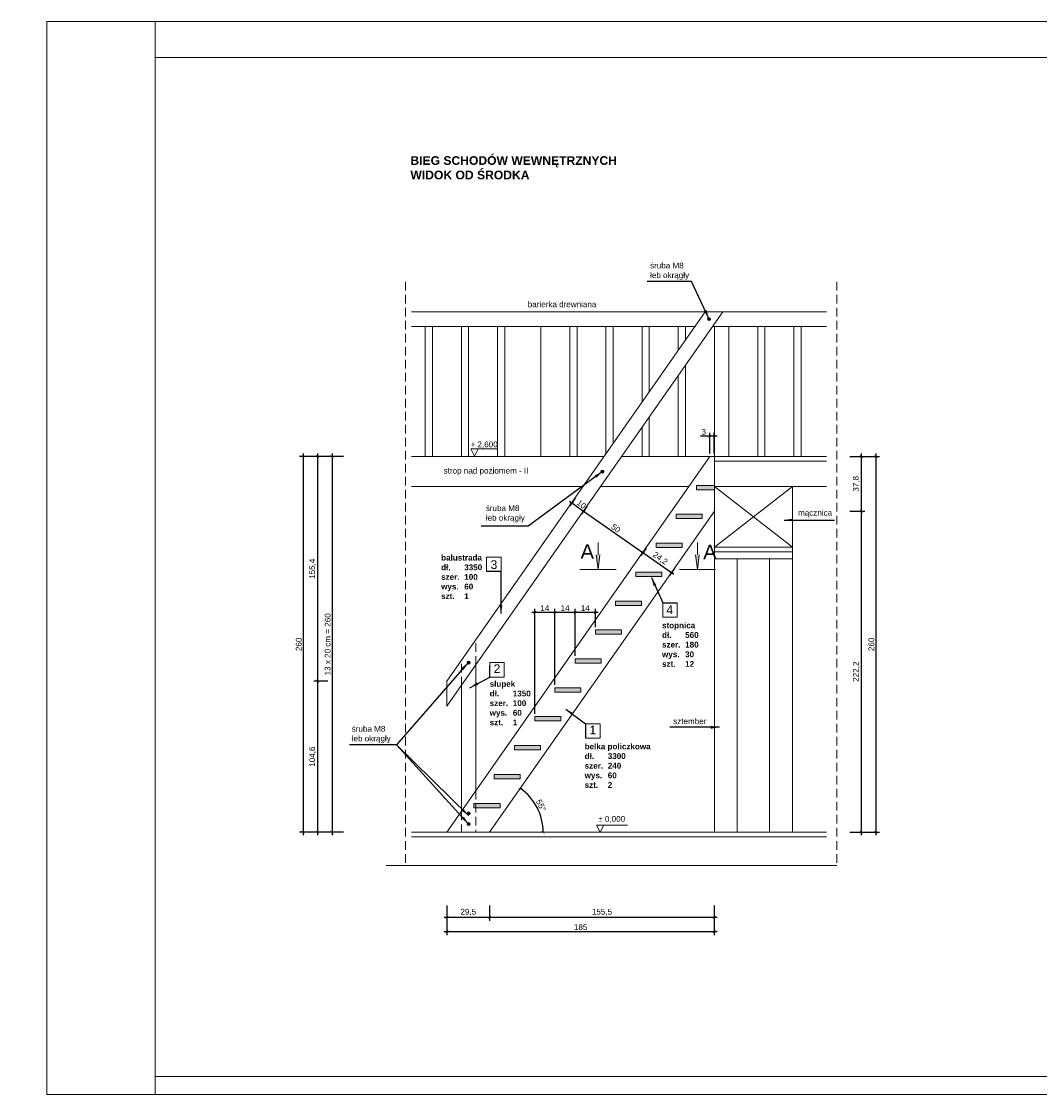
# Model space of a CAD drawing. Header units: millimetres. Extents: x -80660 to 263001, y 590205 to 619905.
# Tile 55 of 64: x 156550 to 163594, y 612480 to 619905. Entities that reach past the tile are written whole.
import ezdxf

# ---------------------------------------------------------------- set-up
doc = ezdxf.new("R2010")
doc.units = ezdxf.units.MM
doc.linetypes.add('DASHEDX2', pattern=[1.5, 1, -0.5])
doc.layers.add('l.c.9', color=3, linetype='Continuous', lineweight=9)
doc.layers.add('l.k.k. 5', color=4, linetype='DASHEDX2', lineweight=5)
doc.styles.add('styl1', font='arial.ttf')
doc.dimstyles.new('stefan', dxfattribs={"dimtxt": 80, "dimasz": 60, "dimexe": 35, "dimexo": 0, "dimgap": 10, "dimtad": 1, "dimdec": 1, "dimlfac": 0.1, "dimtxsty": 'styl1', "dimblk": 'ARCHTICK', "dimcen": 2.5, "dimdle": 25, "dimadec": 0, "dimazin": 0, "dimtfac": 1, "dimtdec": 1, "dimtmove": 0, "dimatfit": 3, "dimfxl": 1, "dimarcsym": 0})
doc.dimstyles.new('stefan - 1', dxfattribs={"dimtxt": 40, "dimasz": 20, "dimexe": 25, "dimexo": 20, "dimgap": 10, "dimtad": 1, "dimdec": 1, "dimlfac": 0.1, "dimtxsty": 'styl1', "dimblk": 'ARCHTICK', "dimcen": 2.5, "dimdle": 20, "dimadec": 0, "dimazin": 0, "dimtfac": 1, "dimtdec": 1, "dimtmove": 0, "dimatfit": 3, "dimfxl": 1, "dimarcsym": 0})

# ---------------------------------------------------------------- blocks, each defined once
blk = doc.blocks.new('_ArchTick')
at = {"color": 0, "const_width": 0.15}
blk.add_lwpolyline([(-0.5, -0.5), (0.5, 0.5)], dxfattribs=at)
blk = doc.blocks.new('*D765')
at = {"layer": 'Defpoints', "color": 0}
for p in [(162261.2, 616516), (162261.2, 614294.4), (162361.2, 614294.4)]:
    blk.add_point(p, dxfattribs=at)
at = {"layer": 'l.c.9', "color": 0, "lineweight": -2}
for p, q in [((162281.2, 616516), (162386.2, 616516)), ((162361.2, 616536), (162361.2, 614274.4)), ((162281.2, 614294.4), (162386.2, 614294.4))]:
    blk.add_line(p, q, dxfattribs=at)
at = {"layer": 'l.c.9', "color": 0, "lineweight": -2, "xscale": 20, "yscale": 20, "zscale": 20}
for p, rotation in [((162361.2, 616516), 90), ((162361.2, 614294.4), 270)]:
    blk.add_blockref('_ArchTick', p, dxfattribs=dict(at, rotation=rotation))
at = {"layer": 'l.c.9', "color": 0, "insert": (162327.2, 615405.2), "char_height": 40, "attachment_point": 5, "rotation": 90, "style": 'styl1'}
blk.add_mtext('222,2', dxfattribs=at)
blk = doc.blocks.new('*D764')
at = {"layer": 'Defpoints', "color": 0}
for p in [(162361.2, 616894.4), (162361.2, 614294.4), (162461.2, 614294.4)]:
    blk.add_point(p, dxfattribs=at)
at = {"layer": 'l.c.9', "color": 0, "lineweight": -2}
for p, q in [((162381.2, 616894.4), (162486.2, 616894.4)), ((162461.2, 616914.4), (162461.2, 614274.4)), ((162381.2, 614294.4), (162486.2, 614294.4))]:
    blk.add_line(p, q, dxfattribs=at)
at = {"layer": 'l.c.9', "color": 0, "lineweight": -2, "xscale": 20, "yscale": 20, "zscale": 20}
for p, rotation in [((162461.2, 616894.4), 90), ((162461.2, 614294.4), 270)]:
    blk.add_blockref('_ArchTick', p, dxfattribs=dict(at, rotation=rotation))
at = {"layer": 'l.c.9', "color": 0, "insert": (162430.8, 615594.4), "char_height": 40, "attachment_point": 5, "rotation": 90, "style": 'styl1'}
blk.add_mtext('260', dxfattribs=at)
blk = doc.blocks.new('*D757')
at = {"layer": 'Defpoints', "color": 0}
for p in [(160101.2, 615815.4), (160241.2, 615294.4), (160101.2, 615094.4)]:
    blk.add_point(p, dxfattribs=at)
at = {"layer": 'l.c.9', "color": 0, "lineweight": -2}
for p, q in [((160101.2, 615114.4), (160101.2, 615840.4)), ((160241.2, 615314.4), (160241.2, 615840.4)), ((160261.2, 615815.4), (160081.2, 615815.4))]:
    blk.add_line(p, q, dxfattribs=at)
at = {"layer": 'l.c.9', "color": 0, "lineweight": -2, "xscale": 20, "yscale": 20, "zscale": 20, "rotation": 180}
blk.add_blockref('_ArchTick', (160101.2, 615815.4), dxfattribs=at)
at = {"layer": 'l.c.9', "color": 0, "lineweight": -2, "xscale": 20, "yscale": 20, "zscale": 20}
blk.add_blockref('_ArchTick', (160241.2, 615815.4), dxfattribs=at)
at = {"layer": 'l.c.9', "color": 0, "insert": (160171.2, 615845.5), "char_height": 40, "attachment_point": 5, "style": 'styl1'}
blk.add_mtext('14', dxfattribs=at)
blk = doc.blocks.new('*D756')
at = {"layer": 'Defpoints', "color": 0}
for p in [(158799, 616894.4), (158699, 614294.4), (158799, 614294.4)]:
    blk.add_point(p, dxfattribs=at)
at = {"layer": 'l.c.9', "color": 0, "lineweight": -2}
for p, q in [((158779, 616894.4), (158674, 616894.4)), ((158699, 616914.4), (158699, 614274.4)), ((158779, 614294.4), (158674, 614294.4))]:
    blk.add_line(p, q, dxfattribs=at)
at = {"layer": 'l.c.9', "color": 0, "lineweight": -2, "xscale": 20, "yscale": 20, "zscale": 20}
for p, rotation in [((158699, 616894.4), 90), ((158699, 614294.4), 270)]:
    blk.add_blockref('_ArchTick', p, dxfattribs=dict(at, rotation=rotation))
at = {"layer": 'l.c.9', "color": 0, "insert": (158668.5, 615594.4), "char_height": 40, "attachment_point": 5, "rotation": 90, "style": 'styl1'}
blk.add_mtext('13 x 20 cm = 260', dxfattribs=at)
blk = doc.blocks.new('*D754')
at = {"layer": 'Defpoints', "color": 0}
for p in [(158699, 616894.4), (158599, 615340.8), (158689, 615340.8)]:
    blk.add_point(p, dxfattribs=at)
at = {"layer": 'l.c.9', "color": 0, "lineweight": -2}
for p, q in [((158679, 616894.4), (158574, 616894.4)), ((158599, 616914.4), (158599, 615320.8)), ((158669, 615340.8), (158574, 615340.8))]:
    blk.add_line(p, q, dxfattribs=at)
at = {"layer": 'l.c.9', "color": 0, "lineweight": -2, "xscale": 20, "yscale": 20, "zscale": 20}
for p, rotation in [((158599, 616894.4), 90), ((158599, 615340.8), 270)]:
    blk.add_blockref('_ArchTick', p, dxfattribs=dict(at, rotation=rotation))
at = {"layer": 'l.c.9', "color": 0, "insert": (158564.9, 616117.6), "char_height": 40, "attachment_point": 5, "rotation": 90, "style": 'styl1'}
blk.add_mtext('155,4', dxfattribs=at)
blk = doc.blocks.new('*D753')
at = {"layer": 'Defpoints', "color": 0}
for p in [(158689, 615340.8), (158599, 614294.4), (158699, 614294.4)]:
    blk.add_point(p, dxfattribs=at)
at = {"layer": 'l.c.9', "color": 0, "lineweight": -2}
for p, q in [((158669, 615340.8), (158574, 615340.8)), ((158599, 615360.8), (158599, 614274.4)), ((158679, 614294.4), (158574, 614294.4))]:
    blk.add_line(p, q, dxfattribs=at)
at = {"layer": 'l.c.9', "color": 0, "lineweight": -2, "xscale": 20, "yscale": 20, "zscale": 20}
for p, rotation in [((158599, 615340.8), 90), ((158599, 614294.4), 270)]:
    blk.add_blockref('_ArchTick', p, dxfattribs=dict(at, rotation=rotation))
at = {"layer": 'l.c.9', "color": 0, "insert": (158564.9, 614817.6), "char_height": 40, "attachment_point": 5, "rotation": 90, "style": 'styl1'}
blk.add_mtext('104,6', dxfattribs=at)
blk = doc.blocks.new('*D752')
at = {"layer": 'Defpoints', "color": 0}
for p in [(158599, 616894.4), (158499, 614294.4), (158599, 614294.4)]:
    blk.add_point(p, dxfattribs=at)
at = {"layer": 'l.c.9', "color": 0, "lineweight": -2}
for p, q in [((158579, 616894.4), (158474, 616894.4)), ((158499, 616914.4), (158499, 614274.4)), ((158579, 614294.4), (158474, 614294.4))]:
    blk.add_line(p, q, dxfattribs=at)
at = {"layer": 'l.c.9', "color": 0, "lineweight": -2, "xscale": 20, "yscale": 20, "zscale": 20}
for p, rotation in [((158499, 616894.4), 90), ((158499, 614294.4), 270)]:
    blk.add_blockref('_ArchTick', p, dxfattribs=dict(at, rotation=rotation))
at = {"layer": 'l.c.9', "color": 0, "insert": (158468.5, 615594.4), "char_height": 40, "attachment_point": 5, "rotation": 90, "style": 'styl1'}
blk.add_mtext('260', dxfattribs=at)
blk = doc.blocks.new('*D734')
at = {"layer": 'Defpoints', "color": 0}
for p in [(161344.2, 616516), (160141.2, 614411.1), (159247.9, 614294.4), (159789.2, 614294.4), (162119.5, 614294.4)]:
    blk.add_point(p, dxfattribs=at)
at = {"layer": 'l.c.9', "color": 0, "lineweight": -2}
blk.add_arc((159789.2, 614294.4), 370.8, 0, 55.01, dxfattribs=at)
at = {"layer": 'l.c.9', "color": 0, "lineweight": -2, "xscale": 20, "yscale": 20, "zscale": 20}
for p, rotation in [((160001.8, 614598.2), 145.0100000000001), ((160160, 614294.4), 270.0000000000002)]:
    blk.add_blockref('_ArchTick', p, dxfattribs=dict(at, rotation=rotation))
at = {"layer": 'l.c.9', "color": 0, "insert": (160145, 614479.7), "char_height": 40, "attachment_point": 5, "rotation": 297.505, "style": 'styl1'}
blk.add_mtext('55°', dxfattribs=at)
blk = doc.blocks.new('*D736')
at = {"layer": 'Defpoints', "color": 0}
for p in [(159789.2, 613806.7), (161344.2, 613806.7), (161344.2, 613706.7)]:
    blk.add_point(p, dxfattribs=at)
at = {"layer": 'l.c.9', "color": 0, "lineweight": -2}
for p, q in [((159789.2, 613786.7), (159789.2, 613681.7)), ((161344.2, 613786.7), (161344.2, 613681.7)), ((159769.2, 613706.7), (161364.2, 613706.7))]:
    blk.add_line(p, q, dxfattribs=at)
at = {"layer": 'l.c.9', "color": 0, "lineweight": -2, "xscale": 20, "yscale": 20, "zscale": 20, "rotation": 180}
blk.add_blockref('_ArchTick', (159789.2, 613706.7), dxfattribs=at)
at = {"layer": 'l.c.9', "color": 0, "lineweight": -2, "xscale": 20, "yscale": 20, "zscale": 20}
blk.add_blockref('_ArchTick', (161344.2, 613706.7), dxfattribs=at)
at = {"layer": 'l.c.9', "color": 0, "insert": (160566.7, 613740.7), "char_height": 40, "attachment_point": 5, "style": 'styl1'}
blk.add_mtext('155,5', dxfattribs=at)
blk = doc.blocks.new('*D735')
at = {"layer": 'Defpoints', "color": 0}
for p in [(159494.2, 613706.7), (161344.2, 613706.7), (161344.2, 613606.7)]:
    blk.add_point(p, dxfattribs=at)
at = {"layer": 'l.c.9', "color": 0, "lineweight": -2}
for p, q in [((159494.2, 613686.7), (159494.2, 613581.7)), ((161344.2, 613686.7), (161344.2, 613581.7)), ((159474.2, 613606.7), (161364.2, 613606.7))]:
    blk.add_line(p, q, dxfattribs=at)
at = {"layer": 'l.c.9', "color": 0, "lineweight": -2, "xscale": 20, "yscale": 20, "zscale": 20, "rotation": 180}
blk.add_blockref('_ArchTick', (159494.2, 613606.7), dxfattribs=at)
at = {"layer": 'l.c.9', "color": 0, "lineweight": -2, "xscale": 20, "yscale": 20, "zscale": 20}
blk.add_blockref('_ArchTick', (161344.2, 613606.7), dxfattribs=at)
at = {"layer": 'l.c.9', "color": 0, "insert": (160419.2, 613637.1), "char_height": 40, "attachment_point": 5, "style": 'styl1'}
blk.add_mtext('185', dxfattribs=at)
blk = doc.blocks.new('*D755')
at = {"layer": 'Defpoints', "color": 0}
for p in [(159494.2, 613806.7), (159789.2, 613806.7), (159789.2, 613706.7)]:
    blk.add_point(p, dxfattribs=at)
at = {"layer": 'l.c.9', "color": 0, "lineweight": -2}
for p, q in [((159494.2, 613786.7), (159494.2, 613681.7)), ((159789.2, 613786.7), (159789.2, 613681.7)), ((159474.2, 613706.7), (159809.2, 613706.7))]:
    blk.add_line(p, q, dxfattribs=at)
at = {"layer": 'l.c.9', "color": 0, "lineweight": -2, "xscale": 20, "yscale": 20, "zscale": 20, "rotation": 180}
blk.add_blockref('_ArchTick', (159494.2, 613706.7), dxfattribs=at)
at = {"layer": 'l.c.9', "color": 0, "lineweight": -2, "xscale": 20, "yscale": 20, "zscale": 20}
blk.add_blockref('_ArchTick', (159789.2, 613706.7), dxfattribs=at)
at = {"layer": 'l.c.9', "color": 0, "insert": (159641.7, 613740.7), "char_height": 40, "attachment_point": 5, "style": 'styl1'}
blk.add_mtext('29,5', dxfattribs=at)
blk = doc.blocks.new('*D766')
at = {"layer": 'Defpoints', "color": 0}
for p in [(162261.2, 616894.4), (162261.2, 616516), (162361.2, 616516)]:
    blk.add_point(p, dxfattribs=at)
at = {"layer": 'l.c.9', "color": 0, "lineweight": -2}
for p, q in [((162281.2, 616894.4), (162386.2, 616894.4)), ((162361.2, 616914.4), (162361.2, 616496)), ((162281.2, 616516), (162386.2, 616516))]:
    blk.add_line(p, q, dxfattribs=at)
at = {"layer": 'l.c.9', "color": 0, "lineweight": -2, "xscale": 20, "yscale": 20, "zscale": 20}
for p, rotation in [((162361.2, 616894.4), 90), ((162361.2, 616516), 270)]:
    blk.add_blockref('_ArchTick', p, dxfattribs=dict(at, rotation=rotation))
at = {"layer": 'l.c.9', "color": 0, "insert": (162327.2, 616705.2), "char_height": 40, "attachment_point": 5, "rotation": 90, "style": 'styl1'}
blk.add_mtext('37,8', dxfattribs=at)
blk = doc.blocks.new('*D763')
at = {"layer": 'Defpoints', "color": 0}
for p in [(160391.8, 616621.5), (160439.8, 616515.7), (160473.7, 616564.1)]:
    blk.add_point(p, dxfattribs=at)
at = {"layer": 'l.c.9', "color": 0, "lineweight": -2}
for p, q in [((160341.5, 616584.5), (160456.2, 616504.2)), ((160380.3, 616605.1), (160343.5, 616552.6)), ((160462.3, 616547.8), (160425.4, 616495.2))]:
    blk.add_line(p, q, dxfattribs=at)
at = {"layer": 'l.c.9', "color": 0, "lineweight": -2, "xscale": 20, "yscale": 20, "zscale": 20}
for p, rotation in [((160357.9, 616573.1), 144.9900000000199), ((160439.8, 616515.7), 324.9900000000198)]:
    blk.add_blockref('_ArchTick', p, dxfattribs=dict(at, rotation=rotation))
at = {"layer": 'l.c.9', "color": 0, "insert": (160424.6, 616563.5), "char_height": 40, "attachment_point": 5, "rotation": 324.99, "style": 'styl1'}
blk.add_mtext('10', dxfattribs=at)
blk = doc.blocks.new('*D762')
at = {"layer": 'Defpoints', "color": 0}
for p in [(160473.7, 616564.1), (160883.3, 616277.3), (160849.8, 616229.6)]:
    blk.add_point(p, dxfattribs=at)
at = {"layer": 'l.c.9', "color": 0, "lineweight": -2}
for p, q in [((160423.9, 616527.9), (160866.2, 616218.1)), ((160462.3, 616547.8), (160426, 616496)), ((160871.8, 616260.9), (160835.5, 616209.1))]:
    blk.add_line(p, q, dxfattribs=at)
at = {"layer": 'l.c.9', "color": 0, "lineweight": -2, "xscale": 20, "yscale": 20, "zscale": 20}
for p, rotation in [((160440.3, 616516.4), 144.9900000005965), ((160849.8, 616229.6), 324.9900000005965)]:
    blk.add_blockref('_ArchTick', p, dxfattribs=dict(at, rotation=rotation))
at = {"layer": 'l.c.9', "color": 0, "insert": (160662.5, 616397.9), "char_height": 40, "attachment_point": 5, "rotation": 324.99, "style": 'styl1'}
blk.add_mtext('50', dxfattribs=at)
blk = doc.blocks.new('*D761')
at = {"layer": 'Defpoints', "color": 0}
for p in [(160883.3, 616277.3), (161081.2, 616138.6), (161047.8, 616090.9)]:
    blk.add_point(p, dxfattribs=at)
at = {"layer": 'l.c.9', "color": 0, "lineweight": -2}
for p, q in [((160833.5, 616241.1), (161064.2, 616079.5)), ((160871.8, 616260.9), (160835.5, 616209.1)), ((161069.7, 616122.2), (161033.5, 616070.5))]:
    blk.add_line(p, q, dxfattribs=at)
at = {"layer": 'l.c.9', "color": 0, "lineweight": -2, "xscale": 20, "yscale": 20, "zscale": 20}
for p, rotation in [((160849.8, 616229.6), 144.9900000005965), ((161047.8, 616090.9), 324.9900000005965)]:
    blk.add_blockref('_ArchTick', p, dxfattribs=dict(at, rotation=rotation))
at = {"layer": 'l.c.9', "color": 0, "insert": (160968.4, 616188.1), "char_height": 40, "attachment_point": 5, "rotation": 324.99, "style": 'styl1'}
blk.add_mtext('24,2', dxfattribs=at)
blk = doc.blocks.new('*D760')
at = {"layer": 'Defpoints', "color": 0}
for p in [(161314.1, 617034), (161314.1, 616894.4), (161344.2, 616894.4)]:
    blk.add_point(p, dxfattribs=at)
at = {"layer": 'l.c.9', "color": 0, "lineweight": -2}
for p, q in [((161314.1, 617034), (161247.9, 617034)), ((161314.1, 616914.4), (161314.1, 617059)), ((161364.2, 617034), (161314.1, 617034)), ((161344.2, 616914.4), (161344.2, 617059))]:
    blk.add_line(p, q, dxfattribs=at)
at = {"layer": 'l.c.9', "color": 0, "lineweight": -2, "xscale": 20, "yscale": 20, "zscale": 20, "rotation": 180}
blk.add_blockref('_ArchTick', (161314.1, 617034), dxfattribs=at)
at = {"layer": 'l.c.9', "color": 0, "lineweight": -2, "xscale": 20, "yscale": 20, "zscale": 20}
blk.add_blockref('_ArchTick', (161344.2, 617034), dxfattribs=at)
at = {"layer": 'l.c.9', "color": 0, "insert": (161271, 617064.4), "char_height": 40, "attachment_point": 5, "style": 'styl1'}
blk.add_mtext('3', dxfattribs=at)
blk = doc.blocks.new('*D759')
at = {"layer": 'Defpoints', "color": 0}
for p in [(160381.1, 615815.4), (160381.1, 615761.6), (160521.1, 615694.4)]:
    blk.add_point(p, dxfattribs=at)
at = {"layer": 'l.c.9', "color": 0, "lineweight": -2}
for p, q in [((160381.1, 615781.6), (160381.1, 615840.4)), ((160521.1, 615714.4), (160521.1, 615840.4)), ((160541.1, 615815.4), (160361.1, 615815.4))]:
    blk.add_line(p, q, dxfattribs=at)
at = {"layer": 'l.c.9', "color": 0, "lineweight": -2, "xscale": 20, "yscale": 20, "zscale": 20, "rotation": 180}
blk.add_blockref('_ArchTick', (160381.1, 615815.4), dxfattribs=at)
at = {"layer": 'l.c.9', "color": 0, "lineweight": -2, "xscale": 20, "yscale": 20, "zscale": 20}
blk.add_blockref('_ArchTick', (160521.1, 615815.4), dxfattribs=at)
at = {"layer": 'l.c.9', "color": 0, "insert": (160451.1, 615845.5), "char_height": 40, "attachment_point": 5, "style": 'styl1'}
blk.add_mtext('14', dxfattribs=at)
blk = doc.blocks.new('*D758')
at = {"layer": 'Defpoints', "color": 0}
for p in [(160241.2, 615815.4), (160381.1, 615494.4), (160241.2, 615361.6)]:
    blk.add_point(p, dxfattribs=at)
at = {"layer": 'l.c.9', "color": 0, "lineweight": -2}
for p, q in [((160241.2, 615381.6), (160241.2, 615840.4)), ((160381.1, 615514.4), (160381.1, 615840.4)), ((160401.1, 615815.4), (160221.2, 615815.4))]:
    blk.add_line(p, q, dxfattribs=at)
at = {"layer": 'l.c.9', "color": 0, "lineweight": -2, "xscale": 20, "yscale": 20, "zscale": 20, "rotation": 180}
blk.add_blockref('_ArchTick', (160241.2, 615815.4), dxfattribs=at)
at = {"layer": 'l.c.9', "color": 0, "lineweight": -2, "xscale": 20, "yscale": 20, "zscale": 20}
blk.add_blockref('_ArchTick', (160381.1, 615815.4), dxfattribs=at)
at = {"layer": 'l.c.9', "color": 0, "insert": (160311.2, 615845.5), "char_height": 40, "attachment_point": 5, "style": 'styl1'}
blk.add_mtext('14', dxfattribs=at)

msp = doc.modelspace()

# ---------------------------------------------------------------- hatches: boundary and pattern name
at = {"layer": 'l.c.9'}
for points in [[(161317.68, 617844.44, 1), (161297.68, 617844.44, 1)], [(160579.73, 616790.14, 1), (160559.73, 616790.14, 1)], [(161344.21, 616694.44), (161221.08, 616694.44), (161221.08, 616664.44), (161344.21, 616664.44)], [(161261.1, 616494.44), (161081.1, 616494.44), (161081.1, 616464.44), (161261.1, 616464.44)], [(161121.1, 616294.44), (160941.1, 616294.44), (160941.1, 616264.44), (161121.1, 616264.44)], [(160539.45, 616113.33), (160551.95, 616213.33), (160526.95, 616213.33)], [(161227.28, 616113.33), (161239.78, 616213.33), (161214.78, 616213.33)], [(160981.12, 616094.44), (160801.12, 616094.44), (160801.12, 616064.44), (160981.12, 616064.44)], [(160841.13, 615894.44), (160661.13, 615894.44), (160661.13, 615864.44), (160841.13, 615864.44)], [(160701.14, 615694.44), (160521.14, 615694.44), (160521.14, 615664.44), (160701.14, 615664.44)], [(159654.21, 615467.87, 1), (159634.21, 615467.87, 1)], [(160561.15, 615494.44), (160381.15, 615494.44), (160381.15, 615464.44), (160561.15, 615464.44)], [(160421.16, 615294.44), (160241.16, 615294.44), (160241.16, 615264.44), (160421.16, 615264.44)], [(160281.17, 615094.44), (160101.17, 615094.44), (160101.17, 615064.44), (160281.17, 615064.44)], [(160141.18, 614894.44), (159961.18, 614894.44), (159961.18, 614864.44), (160141.18, 614864.44)], [(160001.19, 614694.44), (159821.19, 614694.44), (159821.19, 614664.44), (160001.19, 614664.44)], [(159654.21, 614424.92, 1), (159634.21, 614424.92, 1)], [(159654.21, 614350.99, 1), (159634.21, 614350.99, 1)]]:
    msp.add_hatch(color=0, dxfattribs=at).paths.add_polyline_path(points)
h = msp.add_hatch(color=0, dxfattribs=at)
h.paths.add_polyline_path([(159861.2, 614494.44), (159694.21, 614494.44), (159694.21, 614464.44), (159861.2, 614464.44)])
h.paths.add_polyline_path([(159694.21, 614494.44), (159681.2, 614494.44), (159681.2, 614464.44), (159694.21, 614464.44)])

# ---------------------------------------------------------------- linework, layer by layer
at = {"layer": 'l.c.9', "color": 0}
for p, q in [((156725.06, 619904.52), (167225.06, 619904.52)), ((156725.06, 619904.52), (156725.06, 612479.52)), ((156725.06, 619904.52), (156725.06, 612479.52)), ((157475.06, 619904.52), (157475.06, 612479.52)), ((157475.06, 619654.52), (167100.06, 619654.52)), ((159247.89, 617894.44), (162119.52, 617894.44)), ((159494.21, 615166.38), (161403.71, 617894.44)), ((159494.21, 615340.76), (161281.65, 617894.44)), ((159247.89, 617794.44), (161211.65, 617794.44)), ((159344.21, 617794.44), (159344.21, 616894.44)), ((159394.21, 617794.44), (159394.21, 616894.44)), ((159594.21, 617794.44), (159594.21, 616894.44)), ((159644.21, 617794.44), (159644.21, 616894.44)), ((159844.21, 617794.44), (159844.21, 616894.44)), ((159894.21, 617794.44), (159894.21, 616894.44)), ((160144.21, 617794.44), (160144.21, 616894.44)), ((160344.21, 617794.44), (160344.21, 616894.44)), ((160394.21, 617794.44), (160394.21, 616894.44)), ((160594.21, 617794.44), (160594.21, 616912.31)), ((160644.21, 617794.44), (160644.21, 616983.74)), ((160844.21, 617794.44), (160844.21, 617269.48)), ((160894.21, 617794.44), (160894.21, 617340.91)), ((161094.21, 617794.44), (161094.21, 617626.65)), ((161144.21, 617794.44), (161144.21, 617698.08)), ((161333.71, 617794.44), (162119.52, 617794.44)), ((161344.21, 617794.44), (161344.21, 614294.44)), ((161444.21, 617794.44), (161444.21, 616894.44)), ((161644.21, 617794.44), (161644.21, 616894.44)), ((161694.21, 617794.44), (161694.21, 616894.44)), ((161894.21, 617794.44), (161894.21, 616894.44)), ((161944.21, 617794.44), (161944.21, 616894.44)), ((161144.21, 617523.7), (161144.21, 616894.44)), ((161094.21, 617452.26), (161094.21, 616894.44)), ((160894.21, 617166.53), (160894.21, 616894.44)), ((160844.21, 617095.09), (160844.21, 616894.44)), ((159660.08, 616947.31), (159844.21, 616947.31)), ((159660.08, 616947.31), (159685.08, 616897.31)), ((159685.08, 616897.31), (159710.08, 616947.31)), ((159247.89, 616894.44), (160581.7, 616894.44)), ((159494.21, 614294.44), (161314.07, 616894.44)), ((160703.76, 616894.44), (162119.52, 616894.44)), ((161344.21, 616862.44), (162119.52, 616862.44)), ((159247.89, 616685.84), (160435.69, 616685.84)), ((160557.75, 616685.84), (161168.07, 616685.84)), ((161221.08, 616664.43), (161221.08, 616694.44)), ((161221.08, 616694.44), (161344.21, 616694.44)), ((161221.08, 616664.44), (161344.21, 616664.44)), ((161344.21, 616685.84), (161884.21, 616265.84)), ((161344.21, 616265.84), (161884.21, 616685.84)), ((161344.21, 616685.84), (162119.52, 616685.84)), ((161884.21, 616685.84), (161884.21, 614294.44)), ((159789.21, 614294.43), (161344.21, 616516.03)), ((161081.1, 616464.44), (161081.1, 616494.44)), ((161081.1, 616494.44), (161261.1, 616494.44)), ((161081.1, 616464.44), (161261.1, 616464.44)), ((161261.1, 616464.44), (161261.1, 616494.44)), ((160539.45, 616298.5), (160539.45, 616213.33)), ((160941.1, 616264.44), (160941.1, 616294.44)), ((160941.1, 616294.44), (161121.1, 616294.44)), ((161121.1, 616264.44), (161121.1, 616294.44)), ((161227.28, 616298.5), (161227.28, 616213.33)), ((160539.45, 616113.33), (160526.95, 616213.33)), ((160539.45, 616113.33), (160551.95, 616213.33)), ((160941.1, 616264.44), (161121.1, 616264.44)), ((161227.28, 616113.33), (161214.78, 616213.33)), ((161227.28, 616113.33), (161239.78, 616213.33)), ((161344.21, 616265.84), (161884.21, 616265.84)), ((161344.21, 616235.84), (161884.21, 616235.84)), ((161344.21, 616185.84), (161884.21, 616185.84)), ((161502.21, 616185.84), (161502.21, 614294.44)), ((161726.21, 616185.84), (161726.21, 614294.44)), ((160664.45, 616113.33), (160414.45, 616113.33)), ((160801.12, 616064.44), (160801.12, 616094.44)), ((160801.12, 616094.44), (160981.12, 616094.44)), ((160801.12, 616064.44), (160981.12, 616064.44)), ((160981.12, 616064.44), (160981.12, 616094.44)), ((161352.28, 616113.33), (161102.28, 616113.33)), ((160661.13, 615864.44), (160661.13, 615894.44)), ((160661.13, 615894.44), (160841.13, 615894.44)), ((160661.13, 615864.44), (160841.13, 615864.44)), ((160841.13, 615864.44), (160841.13, 615894.44)), ((160521.14, 615664.43), (160521.14, 615694.44)), ((160521.14, 615694.44), (160701.14, 615694.44)), ((160701.14, 615664.43), (160701.14, 615694.44)), ((160521.14, 615664.44), (160701.14, 615664.44)), ((160381.15, 615464.43), (160381.15, 615494.44)), ((160381.15, 615494.44), (160561.15, 615494.44)), ((160381.15, 615464.44), (160561.15, 615464.44)), ((160561.15, 615464.43), (160561.15, 615494.44)), ((159694.21, 615452.11), (159694.21, 614580.17)), ((159494.21, 615166.38), (159494.21, 615340.76)), ((159594.21, 615309.24), (159594.21, 614437.3)), ((160241.16, 615264.43), (160241.16, 615294.44)), ((160241.16, 615294.44), (160421.16, 615294.44)), ((160241.16, 615264.44), (160421.16, 615264.44)), ((160421.16, 615264.44), (160421.16, 615294.44)), ((160101.17, 615064.43), (160101.17, 615094.44)), ((160101.17, 615094.44), (160281.17, 615094.44)), ((160281.17, 615064.43), (160281.17, 615094.44)), ((160101.17, 615064.44), (160281.17, 615064.44)), ((159961.18, 614894.44), (160141.18, 614894.44)), ((159961.18, 614864.43), (159961.18, 614894.44)), ((159961.18, 614864.44), (160141.18, 614864.44)), ((160141.18, 614864.43), (160141.18, 614894.44)), ((159821.19, 614694.44), (160001.19, 614694.44)), ((159821.19, 614664.43), (159821.19, 614694.44)), ((159821.19, 614664.44), (160001.19, 614664.44)), ((160001.19, 614664.43), (160001.19, 614694.44)), ((159681.2, 614464.43), (159681.2, 614494.44)), ((159681.2, 614494.44), (159861.2, 614494.44)), ((159861.2, 614464.43), (159861.2, 614494.44)), ((159681.2, 614464.44), (159861.2, 614464.44)), ((159247.89, 614294.44), (162119.52, 614294.44)), ((160529.52, 614344.44), (160742.76, 614344.44)), ((160529.52, 614344.44), (160554.52, 614294.44)), ((160554.52, 614294.44), (160579.52, 614344.44)), ((159247.89, 614262.44), (162119.52, 614262.44)), ((162192.75, 614063.76), (159073.26, 614063.76)), ((157475.06, 612604.52), (167100.06, 612604.52)), ((156725.06, 612479.52), (167225.06, 612479.52))]:
    msp.add_line(p, q, dxfattribs=at)
for points in [[(159868.08, 616098.75), (159868.08, 616198.75), (159767.84, 616198.75), (159767.84, 616098.75)], [(160987.01, 615781.94), (160987.01, 615881.94), (161087.24, 615881.94), (161087.24, 615781.94)], [(159790.82, 615368.58), (159790.82, 615468.58), (159891.05, 615468.58), (159891.05, 615368.58)], [(160453.74, 614944.5), (160453.74, 615044.5), (160553.98, 615044.5), (160553.98, 614944.5)]]:
    msp.add_lwpolyline(points, close=True, dxfattribs=at)
for centre in [(161307.68, 617844.44), (160569.73, 616790.14), (159644.21, 615467.87), (159644.21, 614424.92), (159644.21, 614350.99)]:
    msp.add_circle(centre, 10, dxfattribs=at)
at = {"layer": 'l.k.k. 5', "color": 0, "ltscale": 60}
for p, q in [((159206.6, 618103.84), (159206.6, 614063.76)), ((162192.75, 618103.84), (162192.75, 614063.76)), ((159694.21, 615452.11), (159694.21, 615626.5)), ((159594.21, 615309.24), (159594.21, 615483.63)), ((159694.21, 614580.17), (159694.21, 614294.44)), ((159594.21, 614437.3), (159594.21, 614294.44))]:
    msp.add_line(p, q, dxfattribs=at)

# ---------------------------------------------------------------- texts
at = {"layer": 'l.c.9', "color": 0, "width": 2924.252, "attachment_point": 1}
for s, insert, char_height in [('\\pl59.9444;{\\fArial|b0|i0|c238|p34;dlugość \\P[cm]}', (153697.25, 619029.5), 60), ('\\pl59.9444;{\\fArial|b0|i0|c238|p34;liczba\\P[szt.]}', (154167.25, 619029.5), 60), ('\\pl59.9444;{\\fArial|b0|i0|c238|p34;objętość\\P[m3]}', (154537.25, 619029.5), 60), ('\\pl59.9444;{\\fArial|b0|i0|c238|p34;nazwa\\Pelementu }', (152950.61, 619029.5), 60), ('\\pl59.9444;{\\fArial|b1|i0|c238|p34;BIEG SCHODÓW WEWNĘTRZNYCH \\PWIDOK OD ŚRODKA}', (159181.29, 618972.3), 60), ('\\pl59.9444;{\\fArial|b0|i0|c238|p34;belka policzkowa}', (152950.61, 618809.5), 60), ('\\pl59.9444;{\\fArial|b0|i0|c238|p34;490,0}', (153697.25, 618809.5), 60), ('\\pl59.9444;{\\fArial|b0|i0|c238|p34;2}', (154167.25, 618809.5), 60), ('\\pl59.9444;{\\fArial|b0|i0|c238|p34;0,148}', (154537.25, 618809.5), 60), ('\\pl59.9444;{\\fArial|b0|i0|c238|p34;słupek}', (152950.61, 618699.5), 60), ('\\pl59.9444;{\\fArial|b0|i0|c238|p34;140,0}', (153697.25, 618699.5), 60), ('\\pl59.9444;{\\fArial|b0|i0|c238|p34;2}', (154167.25, 618699.5), 60), ('\\pl59.9444;{\\fArial|b0|i0|c238|p34;0.017}', (154537.25, 618699.5), 60), ('\\pl59.9444;{\\fArial|b0|i0|c238|p34;balustrada}', (152950.61, 618589.5), 60), ('\\pl59.9444;{\\fArial|b0|i0|c238|p34;465,0}', (153697.25, 618589.5), 60), ('\\pl59.9444;{\\fArial|b0|i0|c238|p34;1}', (154167.25, 618589.5), 60), ('\\pl59.9444;{\\fArial|b0|i0|c238|p34;0,031}', (154537.25, 618589.5), 60), ('\\pl59.9444;{\\fArial|b0|i0|c238|p34;stopnica}', (152950.61, 618479.5), 60), ('\\pl59.9444;{\\fArial|b0|i0|c238|p34;72,0}', (153697.25, 618479.5), 60), ('\\pl59.9444;{\\fArial|b0|i0|c238|p34;23}', (154167.25, 618479.5), 60), ('\\pl59.9444;{\\fArial|b0|i0|c238|p34;0,133}', (154537.25, 618479.5), 60), ('\\pl59.9444;{\\fArial|b0|i0|c238|p34;belka}', (152950.61, 618369.5), 60), ('\\pl59.9444;{\\fArial|b0|i0|c238|p34;85,0}', (153697.25, 618369.5), 60), ('\\pl59.9444;{\\fArial|b0|i0|c238|p34;1}', (154167.25, 618369.5), 60), ('\\pl59.9444;{\\fArial|b0|i0|c238|p34;0,012}', (154537.25, 618369.5), 60), ('\\pl59.9444;{\\fArial|b0|i0|c238|p34;miecz}', (152950.61, 618259.5), 60), ('\\pl59.9444;{\\fArial|b0|i0|c238|p34;100,0}', (153697.25, 618259.5), 60), ('\\pl59.9444;{\\fArial|b0|i0|c238|p34;1}', (154167.25, 618259.5), 60), ('\\pl59.9444;{\\fArial|b0|i0|c238|p34;0,006}', (154537.25, 618259.5), 60), ('{\\fArial|b0|i0|c238|p34;śruba M8\\Płeb okrągły}', (160899.42, 618235.96), 40), ('\\pl59.9444;{\\fArial|b0|i0|c238|p34;klocek}', (152950.61, 618149.5), 60), ('\\pl59.9444;{\\fArial|b0|i0|c238|p34;10,0}', (153697.25, 618149.5), 60), ('\\pl59.9444;{\\fArial|b0|i0|c238|p34;1}', (154167.25, 618149.5), 60), ('\\pl59.9444;{\\fArial|b0|i0|c238|p34;0,001}', (154537.25, 618149.5), 60), ('\\pl59.9444;{\\fArial|b0|i0|c238|p34;0,348}', (154537.25, 618039.5), 60), ('{\\fArial|b0|i0|c238|p34;barierka drewniana}', (160053.05, 617967.42), 40), ('{\\fArial|b0|i0|c238|p34;+ 2,600}', (159657.21, 616998.14), 40), ('{\\fArial|b0|i0|c238|p34;strop nad poziomem - II}', (159471.31, 616816.35), 40), ('{\\fArial|b0|i0|c238|p34;śruba M8\\Płeb okrągły}', (159762.93, 616557.08), 40), ('{\\fArial|b0|i0|c238|p34;mącznica}', (161923.22, 616525.4), 40), ('{\\fArial|b0|i0|c238|p34;A}', (160418.71, 616286.95), 100), ('{\\fArial|b0|i0|c238|p34;A}', (161267.18, 616283.8), 100), ('\\pt160;{\\fArial|b1|i0|c238|p34;balustrada\\Pdł.      ^I3350\\Pszer.^I100\\Pwys.^I60\\Pszt.^I1}', (159453.8, 616214.5), 40), ('{\\fArial|b0|i0|c238|p34; 3}', (159772.65, 616176.29), 60), ('{\\fArial|b0|i0|c238|p34; 4}', (160988.57, 615863.44), 60), ('\\pt160;{\\fArial|b1|i0|c238|p34;stopnica\\Pdł.      ^I560\\Pszer.^I180\\Pwys.^I30\\Pszt.^I12}', (160982.39, 615745.82), 40), ('{\\fArial|b0|i0|c238|p34; 2}', (159793.72, 615456.12), 60), ('\\pt160;{\\fArial|b1|i0|c238|p34;słupek\\Pdł.      ^I1350\\Pszer.^I100\\Pwys.^I60\\Pszt.^I1}', (159789.79, 615340.95), 40), ('{\\fArial|b0|i0|c238|p34;śruba M8\\Płeb okrągły}', (158835.05, 615030.05), 40), ('{\\fArial|b0|i0|c238|p34; 1}', (160456.65, 615032.03), 60), ('{\\fArial|b0|i0|c238|p34;sztember}', (161059.22, 615082.59), 40), ('\\pt160;{\\fArial|b1|i0|c238|p34;belka policzkowa\\Pdł.      ^I3300\\Pszer.^I240\\Pwys.^I60\\Pszt.^I2}', (160447.04, 614908.12), 40), ('{\\fArial|b0|i0|c238|p34;± 0,000}', (160541.05, 614406.76), 40)]:
    msp.add_mtext(s, dxfattribs=dict(at, insert=insert, char_height=char_height))

# ---------------------------------------------------------------- dimensions: what is measured, and where the dimension line sits
at = {"layer": 'l.c.9', "color": 0}
for base, p1, p2, picture, middle in [((161314.07, 617033.96), (161344.21, 616894.44), (161314.07, 616894.44), '*D760', (161270.98, 617064.4)), ((160101.17, 615815.39), (160241.16, 615294.44), (160101.17, 615094.44), '*D757', (160171.16, 615845.47)), ((160241.16, 615815.39), (160381.15, 615494.44), (160241.16, 615361.58), '*D758', (160311.15, 615845.47)), ((160381.15, 615815.39), (160521.14, 615694.44), (160381.15, 615761.58), '*D759', (160451.14, 615845.47)), ((159789.21, 613706.7), (159494.21, 613806.7), (159789.21, 613806.7), '*D755', (159641.71, 613740.74)), ((161344.21, 613706.7), (159789.21, 613806.7), (161344.21, 613806.7), '*D736', (160566.71, 613740.74)), ((161344.21, 613606.7), (159494.21, 613706.7), (161344.21, 613706.7), '*D735', (160419.21, 613637.12))]:
    dim = msp.add_linear_dim(base=base, p1=p1, p2=p2, dimstyle='stefan - 1', dxfattribs=at)
    dim.commit()
    dim.dimension.update_dxf_attribs({"geometry": picture, "text_midpoint": middle})
for base, p1, p2, angle, picture, middle in [((158498.96, 614294.44), (158598.96, 616894.44), (158598.96, 614294.44), 90, '*D752', (158468.54, 615594.44)), ((158598.96, 615340.76), (158698.96, 616894.44), (158688.96, 615340.76), 90, '*D754', (158564.93, 616117.6)), ((162361.2, 616516.03), (162261.2, 616894.44), (162261.2, 616516.03), 90, '*D766', (162327.16, 616705.23)), ((162461.2, 614294.44), (162361.2, 616894.44), (162361.2, 614294.44), 90, '*D764', (162430.78, 615594.44)), ((160849.85, 616229.59), (160473.73, 616564.14), (160883.25, 616277.28), 144.99, '*D762', (160662.54, 616397.93)), ((162361.2, 614294.44), (162261.2, 616516.03), (162261.2, 614294.44), 90, '*D765', (162327.16, 615405.23)), ((161047.8, 616090.93), (160883.25, 616277.28), (161081.2, 616138.62), 144.99, '*D761', (160968.35, 616188.14)), ((158598.96, 614294.44), (158688.96, 615340.76), (158698.96, 614294.44), 90, '*D753', (158564.93, 614817.6))]:
    dim = msp.add_linear_dim(base=base, p1=p1, p2=p2, angle=angle, dimstyle='stefan - 1', dxfattribs=at)
    dim.commit()
    dim.dimension.update_dxf_attribs({"geometry": picture, "text_midpoint": middle})
dim = msp.add_linear_dim(base=(158698.96, 614294.44), p1=(158798.96, 616894.44), p2=(158798.96, 614294.44), angle=90, text='13 x 20 cm = 260', dimstyle='stefan - 1', dxfattribs=at)
dim.commit()
dim.dimension.update_dxf_attribs({"geometry": '*D756', "text_midpoint": (158668.53, 615594.44)})
dim = msp.add_linear_dim(base=(160439.79, 616515.69), p1=(160391.82, 616621.51), p2=(160473.73, 616564.14), angle=324.99, dimstyle='stefan - 1', dxfattribs=at)
dim.commit()
dim.dimension.update_dxf_attribs({"geometry": '*D763', "text_midpoint": (160407.11, 616538.58), "dimtype": 161})
dim = msp.add_angular_dim_2l(base=(160141.19, 614411.09), line1=((159247.89, 614294.44), (162119.52, 614294.44)), line2=((159789.21, 614294.43), (161344.21, 616516.03)), dimstyle='stefan - 1', dxfattribs=at)
dim.commit()
dim.dimension.update_dxf_attribs({"geometry": '*D734', "text_midpoint": (160145.02, 614479.7)})

# ---------------------------------------------------------------- leaders
for points in [[(161306.62, 617850.14), (161187.17, 618104.22), (160880.58, 618104.22)], [(160569.73, 616790.14), (160056.48, 616413.23), (159731.72, 616413.23)], [(161828.01, 616454.75), (162176.41, 616454.75)], [(159868.08, 615807.63), (159868.08, 616098.75), (159768.08, 616098.75)], [(160908.42, 616057.17), (160987.01, 615881.94), (161087.24, 615881.94)], [(159642.4, 615470.47), (159145.39, 614900.33)], [(159653.39, 615294.7), (159790.82, 615368.58), (159790.82, 615446.81)], [(160316.32, 615145.76), (160453.74, 615044.5), (160453.74, 614944.5)], [(161379.39, 615020.86), (161035.85, 615020.86)], [(159644.21, 614350.99), (159145.39, 614900.33), (158820.1, 614900.33)], [(159642.4, 614409.83), (159145.39, 614900.33)]]:
    msp.add_leader(points, dimstyle='stefan', override={"dimgap": 10, "dimtad": 0}, dxfattribs=at)

doc.saveas('drawing.dxf')
